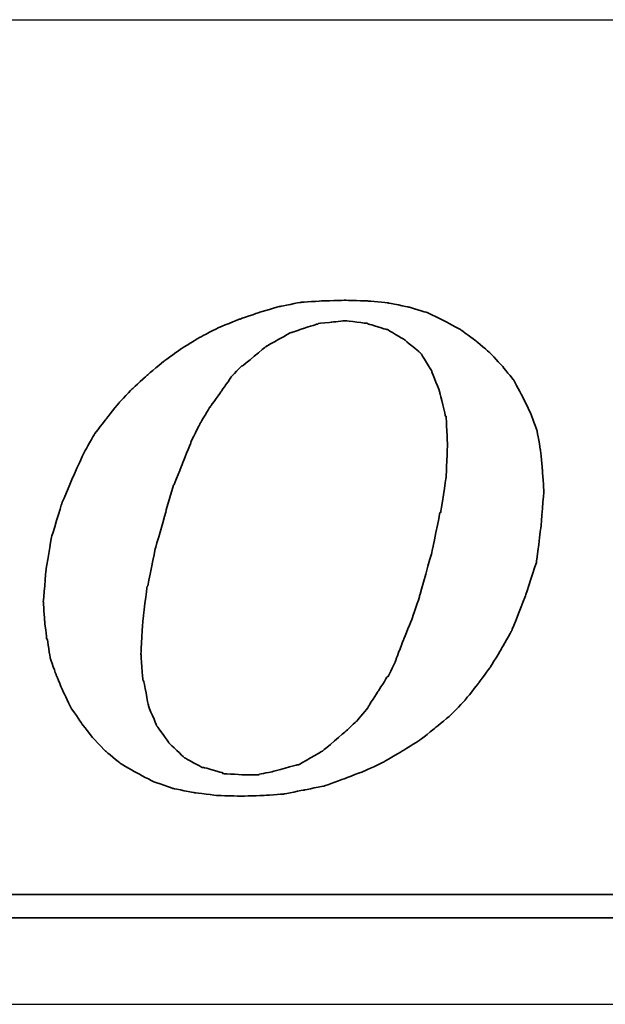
# Model space of a CAD drawing. Header units: millimetres. Extents: x 748 to 1024, y 329 to 423.
# Tile 30 of 49: x 951.059 to 951.951, y 354.535 to 356.035. Entities that reach past the tile are written whole.
import ezdxf

# ---------------------------------------------------------------- set-up
doc = ezdxf.new("R2010")
doc.units = ezdxf.units.MM
doc.header["$LTSCALE"] = 0.15
for name, color, linetype in [('DIM', 4, 'CONTINUOUS'), ('layer 1', 7, 'CONTINUOUS'), ('OUT', 3, 'CONTINUOUS')]:
    doc.layers.add(name, color=color, linetype=linetype)

# ---------------------------------------------------------------- blocks, each defined once
blk = doc.blocks.new('TBI MOTION logo(完整正式版)')
at = {"layer": 'layer 1', "color": 22, "lineweight": 35}
for points, knots in [([(-11.34375, -6.98375), (-11.34375, -6.98375), (-10.91375, -7.43875), (-10.91375, -7.43875), (-10.91375, -7.43875), (-10.91375, -7.43875), (-10.38625, -7.87125), (-10.38625, -7.87125), (-10.38625, -7.87125), (-10.38625, -7.87125), (-9.81125, -8.20375), (-9.81125, -8.20375), (-9.81125, -8.20375), (-9.81125, -8.20375), (-9.21125, -8.51875), (-9.21125, -8.51875), (-9.21125, -8.51875), (-9.21125, -8.51875), (-8.51625, -8.75875), (-8.51625, -8.75875), (-8.51625, -8.75875), (-8.51625, -8.75875), (-7.77125, -8.90375), (-7.77125, -8.90375), (-7.77125, -8.90375), (-7.77125, -8.90375), (-6.97875, -8.99875), (-6.97875, -8.99875), (-6.97875, -8.99875), (-6.97875, -8.99875), (-6.14125, -9.02375), (-6.14125, -9.02375), (-6.14125, -9.02375), (-6.14125, -9.02375), (-5.37125, -8.99875), (-5.37125, -8.99875), (-5.37125, -8.99875), (-5.37125, -8.99875), (-4.65375, -8.94875), (-4.65375, -8.94875), (-4.65375, -8.94875), (-4.65375, -8.94875), (-3.93375, -8.80625), (-3.93375, -8.80625), (-3.93375, -8.80625), (-3.93375, -8.80625), (-3.21375, -8.66375), (-3.21375, -8.66375), (-3.21375, -8.66375), (-3.21375, -8.66375), (-2.49375, -8.39875), (-2.49375, -8.39875), (-2.49375, -8.39875), (-2.49375, -8.39875), (-1.79875, -8.13375), (-1.79875, -8.13375), (-1.79875, -8.13375), (-1.79875, -8.13375), (-1.17375, -7.84375), (-1.17375, -7.84375), (-1.17375, -7.84375), (-1.17375, -7.84375), (-0.52375, -7.46375), (-0.52375, -7.46375), (-0.52375, -7.46375), (-0.52375, -7.46375), (0.10124, -7.07875), (0.10124, -7.07875), (0.10124, -7.07875), (0.10124, -7.07875), (0.67625, -6.62375), (0.67625, -6.62375), (0.67625, -6.62375), (0.67625, -6.62375), (1.24874, -6.14375), (1.24874, -6.14375), (1.24874, -6.14375), (1.24874, -6.14375), (1.72874, -5.64125), (1.72874, -5.64125), (1.72874, -5.64125), (1.72874, -5.64125), (2.18624, -5.06375), (2.18624, -5.06375), (2.18624, -5.06375), (2.18624, -5.06375), (2.61625, -4.48874), (2.61625, -4.48874), (2.61625, -4.48874), (2.61625, -4.48874), (3.00125, -3.83874), (3.00125, -3.83874), (3.00125, -3.83874), (3.00125, -3.83874), (3.36124, -3.21374), (3.36124, -3.21374), (3.36124, -3.21374), (3.36124, -3.21374), (3.84374, -1.99125), (3.84374, -1.99125), (3.84374, -1.99125), (3.84374, -1.99125), (4.22625, -0.81875), (4.22625, -0.81875), (4.22625, -0.81875), (4.22625, -0.81875), (4.39125, 0.45624), (4.39125, 0.45624), (4.39125, 0.45624), (4.39125, 0.45624), (4.48874, 1.70124), (4.48874, 1.70124), (4.48874, 1.70124), (4.48874, 1.70124), (4.43874, 2.44625), (4.43874, 2.44625), (4.43874, 2.44625), (4.43874, 2.44625), (4.36874, 3.14125), (4.36874, 3.14125), (4.36874, 3.14125), (4.36874, 3.14125), (4.25125, 3.81125), (4.25125, 3.81125), (4.25125, 3.81125), (4.25125, 3.81125), (4.03124, 4.41125), (4.03124, 4.41125), (4.03124, 4.41125), (4.03124, 4.41125), (3.74374, 5.01125), (3.74374, 5.01125), (3.74374, 5.01125), (3.74374, 5.01125), (3.43124, 5.58875), (3.43124, 5.58875), (3.43124, 5.58875), (3.43124, 5.58875), (3.02625, 6.09125), (3.02625, 6.09125), (3.02625, 6.09125), (3.02625, 6.09125), (2.59374, 6.54875), (2.59374, 6.54875), (2.59374, 6.54875), (2.59374, 6.54875), (2.09124, 6.98125), (2.09124, 6.98125), (2.09124, 6.98125), (2.09124, 6.98125), (1.56124, 7.36625), (1.56124, 7.36625), (1.56124, 7.36625), (1.56124, 7.36625), (0.98624, 7.67625), (0.98624, 7.67625), (0.98624, 7.67625), (0.98624, 7.67625), (0.38624, 7.96375), (0.38624, 7.96375), (0.38624, 7.96375), (0.38624, 7.96375), (-0.25875, 8.15625), (-0.25875, 8.15625), (-0.25875, 8.15625), (-0.25875, 8.15625), (-0.98125, 8.30125), (-0.98125, 8.30125), (-0.98125, 8.30125), (-0.98125, 8.30125), (-1.70124, 8.37125), (-1.70124, 8.37125), (-1.70124, 8.37125), (-1.70124, 8.37125), (-2.49375, 8.39624), (-2.49375, 8.39624), (-2.49375, 8.39624), (-2.49375, 8.39624), (-3.28625, 8.37125), (-3.28625, 8.37125), (-3.28625, 8.37125), (-3.28625, 8.37125), (-4.05125, 8.32125), (-4.05125, 8.32125), (-4.05125, 8.32125), (-4.05125, 8.32125), (-4.77375, 8.18125), (-4.77375, 8.18125), (-4.77375, 8.18125), (-4.77375, 8.18125), (-5.51625, 7.96375), (-5.51625, 7.96375), (-5.51625, 7.96375), (-5.51625, 7.96375), (-6.21125, 7.72625), (-6.21125, 7.72625), (-6.21125, 7.72625), (-6.21125, 7.72625), (-6.92875, 7.43625), (-6.92875, 7.43625), (-6.92875, 7.43625), (-6.92875, 7.43625), (-7.57875, 7.10125), (-7.57875, 7.10125), (-7.57875, 7.10125), (-7.57875, 7.10125), (-8.24875, 6.69125), (-8.24875, 6.69125), (-8.24875, 6.69125), (-8.24875, 6.69125), (-8.84875, 6.26125), (-8.84875, 6.26125), (-8.84875, 6.26125), (-8.84875, 6.26125), (-9.42625, 5.78125), (-9.42625, 5.78125), (-9.42625, 5.78125), (-9.42625, 5.78125), (-9.95375, 5.30125), (-9.95375, 5.30125), (-9.95375, 5.30125), (-9.95375, 5.30125), (-10.43375, 4.79624), (-10.43375, 4.79624), (-10.43375, 4.79624), (-10.43375, 4.79624), (-10.88875, 4.22125), (-10.88875, 4.22125), (-10.88875, 4.22125), (-10.88875, 4.22125), (-11.29875, 3.69375), (-11.29875, 3.69375), (-11.29875, 3.69375), (-11.29875, 3.69375), (-11.63375, 3.09125), (-11.63375, 3.09125), (-11.63375, 3.09125), (-11.63375, 3.09125), (-11.91875, 2.49625), (-11.91875, 2.49625), (-11.91875, 2.49625), (-11.91875, 2.49625), (-12.44875, 1.24625), (-12.44875, 1.24625), (-12.44875, 1.24625), (-12.44875, 1.24625), (-12.80875, 0.06874), (-12.80875, 0.06874), (-12.80875, 0.06874), (-12.80875, 0.06874), (-12.99875, -1.07875), (-12.99875, -1.07875), (-12.99875, -1.07875), (-12.99875, -1.07875), (-13.09375, -2.18375), (-13.09375, -2.18375), (-13.09375, -2.18375), (-13.09375, -2.18375), (-13.04875, -2.85375), (-13.04875, -2.85375), (-13.04875, -2.85375), (-13.04875, -2.85375), (-12.97375, -3.50375), (-12.97375, -3.50375), (-12.97375, -3.50375), (-12.97375, -3.50375), (-12.95375, -3.50375), (-12.95375, -3.50375), (-12.95375, -3.50375), (-12.95375, -3.50375), (-12.85375, -4.17375), (-12.85375, -4.17375), (-12.85375, -4.17375), (-12.85375, -4.17375), (-12.63875, -4.77624), (-12.63875, -4.77624), (-12.63875, -4.77624), (-12.63875, -4.77624), (-12.39875, -5.35125), (-12.39875, -5.35125), (-12.39875, -5.35125), (-12.39875, -5.35125), (-12.11375, -5.92875), (-12.11375, -5.92875), (-12.11375, -5.92875), (-12.11375, -5.92875), (-11.75375, -6.45375), (-11.75375, -6.45375), (-11.75375, -6.45375), (-11.75375, -6.45375), (-11.34375, -6.98375), (-11.34375, -6.98375)], [0, 0, 0, 0, 0.01369863, 0.01369863, 0.01369863, 0.01369864, 0.02739726, 0.02739726, 0.02739726, 0.02739727, 0.04109589, 0.04109589, 0.04109589, 0.0410959, 0.05479452, 0.05479452, 0.05479452, 0.05479453, 0.06849315, 0.06849315, 0.06849315, 0.06849316, 0.08219178, 0.08219178, 0.08219178, 0.08219179, 0.09589041, 0.09589041, 0.09589041, 0.09589042, 0.10958904, 0.10958904, 0.10958904, 0.10958905, 0.12328767, 0.12328767, 0.12328767, 0.12328768, 0.1369863, 0.1369863, 0.1369863, 0.13698631, 0.15068493, 0.15068493, 0.15068493, 0.15068494, 0.16438356, 0.16438356, 0.16438356, 0.16438357, 0.17808219, 0.17808219, 0.17808219, 0.1780822, 0.19178082, 0.19178082, 0.19178082, 0.19178083, 0.20547945, 0.20547945, 0.20547945, 0.20547946, 0.21917808, 0.21917808, 0.21917808, 0.21917809, 0.23287671, 0.23287671, 0.23287671, 0.23287672, 0.24657534, 0.24657534, 0.24657534, 0.24657535, 0.26027397, 0.26027397, 0.26027397, 0.26027398, 0.2739726, 0.2739726, 0.2739726, 0.27397261, 0.28767123, 0.28767123, 0.28767123, 0.28767124, 0.30136986, 0.30136986, 0.30136986, 0.30136987, 0.31506849, 0.31506849, 0.31506849, 0.3150685, 0.32876712, 0.32876712, 0.32876712, 0.32876713, 0.34246575, 0.34246575, 0.34246575, 0.34246576, 0.35616438, 0.35616438, 0.35616438, 0.35616439, 0.36986301, 0.36986301, 0.36986301, 0.36986302, 0.38356164, 0.38356164, 0.38356164, 0.38356165, 0.39726027, 0.39726027, 0.39726027, 0.39726028, 0.4109589, 0.4109589, 0.4109589, 0.41095891, 0.42465753, 0.42465753, 0.42465753, 0.42465754, 0.43835616, 0.43835616, 0.43835616, 0.43835617, 0.45205479, 0.45205479, 0.45205479, 0.4520548, 0.46575342, 0.46575342, 0.46575342, 0.46575343, 0.47945205, 0.47945205, 0.47945205, 0.47945206, 0.49315068, 0.49315068, 0.49315068, 0.49315069, 0.50684932, 0.50684932, 0.50684932, 0.50684933, 0.52054795, 0.52054795, 0.52054795, 0.52054796, 0.53424658, 0.53424658, 0.53424658, 0.53424659, 0.54794521, 0.54794521, 0.54794521, 0.54794522, 0.56164384, 0.56164384, 0.56164384, 0.56164385, 0.57534247, 0.57534247, 0.57534247, 0.57534248, 0.5890411, 0.5890411, 0.5890411, 0.58904111, 0.60273973, 0.60273973, 0.60273973, 0.60273974, 0.61643836, 0.61643836, 0.61643836, 0.61643837, 0.63013699, 0.63013699, 0.63013699, 0.630137, 0.64383562, 0.64383562, 0.64383562, 0.64383563, 0.65753425, 0.65753425, 0.65753425, 0.65753426, 0.67123288, 0.67123288, 0.67123288, 0.67123289, 0.68493151, 0.68493151, 0.68493151, 0.68493152, 0.69863014, 0.69863014, 0.69863014, 0.69863015, 0.71232877, 0.71232877, 0.71232877, 0.71232878, 0.7260274, 0.7260274, 0.7260274, 0.72602741, 0.73972603, 0.73972603, 0.73972603, 0.73972604, 0.75342466, 0.75342466, 0.75342466, 0.75342467, 0.76712329, 0.76712329, 0.76712329, 0.7671233, 0.78082192, 0.78082192, 0.78082192, 0.78082193, 0.79452055, 0.79452055, 0.79452055, 0.79452056, 0.80821918, 0.80821918, 0.80821918, 0.80821919, 0.82191781, 0.82191781, 0.82191781, 0.82191782, 0.83561644, 0.83561644, 0.83561644, 0.83561645, 0.84931507, 0.84931507, 0.84931507, 0.84931508, 0.8630137, 0.8630137, 0.8630137, 0.86301371, 0.87671233, 0.87671233, 0.87671233, 0.87671234, 0.89041096, 0.89041096, 0.89041096, 0.89041097, 0.90410959, 0.90410959, 0.90410959, 0.9041096, 0.91780822, 0.91780822, 0.91780822, 0.91780823, 0.93150685, 0.93150685, 0.93150685, 0.93150686, 0.94520548, 0.94520548, 0.94520548, 0.94520549, 0.95890411, 0.95890411, 0.95890411, 0.95890412, 0.97260274, 0.97260274, 0.97260274, 0.97260275, 0.98630137, 0.98630137, 0.98630137, 0.98630138, 1, 1, 1, 1]), ([(-8.77875, 1.03124), (-8.77875, 1.03124), (-8.51625, 1.89625), (-8.51625, 1.89625), (-8.51625, 1.89625), (-8.51625, 1.89625), (-8.20375, 2.66375), (-8.20375, 2.66375), (-8.20375, 2.66375), (-8.20375, 2.66375), (-7.91625, 3.38125), (-7.91625, 3.38125), (-7.91625, 3.38125), (-7.91625, 3.38125), (-7.91625, 3.40624), (-7.91625, 3.40624), (-7.91625, 3.40624), (-7.91625, 3.40624), (-7.57875, 4.07624), (-7.57875, 4.07624), (-7.57875, 4.07624), (-7.57875, 4.07624), (-7.24375, 4.65125), (-7.24375, 4.65125), (-7.24375, 4.65125), (-7.24375, 4.65125), (-7.21875, 4.65125), (-7.21875, 4.65125), (-7.21875, 4.65125), (-7.21875, 4.65125), (-7.21875, 4.67624), (-7.21875, 4.67624), (-7.21875, 4.67624), (-7.21875, 4.67624), (-6.83625, 5.20375), (-6.83625, 5.20375), (-6.83625, 5.20375), (-6.83625, 5.20375), (-6.49875, 5.68625), (-6.49875, 5.68625), (-6.49875, 5.68625), (-6.49875, 5.68625), (-6.49875, 5.70625), (-6.49875, 5.70625), (-6.49875, 5.70625), (-6.49875, 5.70625), (-6.11625, 6.09125), (-6.11625, 6.09125), (-6.11625, 6.09125), (-6.11625, 6.09125), (-6.09125, 6.09125), (-6.09125, 6.09125), (-6.09125, 6.09125), (-6.09125, 6.09125), (-5.27375, 6.76625), (-5.27375, 6.76625), (-5.27375, 6.76625), (-5.27375, 6.76625), (-5.24875, 6.76625), (-5.24875, 6.76625), (-5.24875, 6.76625), (-5.24875, 6.76625), (-5.24875, 6.78625), (-5.24875, 6.78625), (-5.24875, 6.78625), (-5.24875, 6.78625), (-4.38875, 7.26624), (-4.38875, 7.26624), (-4.38875, 7.26624), (-4.38875, 7.26624), (-4.36125, 7.26624), (-4.36125, 7.26624), (-4.36125, 7.26624), (-4.36125, 7.26624), (-3.93375, 7.41125), (-3.93375, 7.41125), (-3.93375, 7.41125), (-3.93375, 7.41125), (-3.47375, 7.55625), (-3.47375, 7.55625), (-3.47375, 7.55625), (-3.47375, 7.55625), (-3.45375, 7.55625), (-3.45375, 7.55625), (-3.45375, 7.55625), (-3.45375, 7.55625), (-3.42875, 7.58124), (-3.42875, 7.58124), (-3.42875, 7.58124), (-3.42875, 7.58124), (-2.97375, 7.62625), (-2.97375, 7.62625), (-2.97375, 7.62625), (-2.97375, 7.62625), (-2.49375, 7.67625), (-2.49375, 7.67625), (-2.49375, 7.67625), (-2.49375, 7.67625), (-2.46875, 7.67625), (-2.46875, 7.67625), (-2.46875, 7.67625), (-2.46875, 7.67625), (-1.70124, 7.58124), (-1.70124, 7.58124), (-1.70124, 7.58124), (-1.70124, 7.58124), (-1.67875, 7.55625), (-1.67875, 7.55625), (-1.67875, 7.55625), (-1.67875, 7.55625), (-1.65375, 7.55625), (-1.65375, 7.55625), (-1.65375, 7.55625), (-1.65375, 7.55625), (-1.03125, 7.36625), (-1.03125, 7.36625), (-1.03125, 7.36625), (-1.03125, 7.36625), (-1.00625, 7.36625), (-1.00625, 7.36625), (-1.00625, 7.36625), (-1.00625, 7.36625), (-0.43124, 7.02624), (-0.43124, 7.02624), (-0.43124, 7.02624), (-0.43124, 7.02624), (-0.40625, 7.00624), (-0.40625, 7.00624), (-0.40625, 7.00624), (-0.40625, 7.00624), (0.12124, 6.57124), (0.12124, 6.57124), (0.12124, 6.57124), (0.12124, 6.57124), (0.14624, 6.54875), (0.14624, 6.54875), (0.14624, 6.54875), (0.14624, 6.54875), (0.17124, 6.52375), (0.17124, 6.52375), (0.17124, 6.52375), (0.17124, 6.52375), (0.55625, 5.89875), (0.55625, 5.89875), (0.55625, 5.89875), (0.55625, 5.89875), (0.55625, 5.87625), (0.55625, 5.87625), (0.55625, 5.87625), (0.55625, 5.87625), (0.84124, 5.15625), (0.84124, 5.15625), (0.84124, 5.15625), (0.84124, 5.15625), (0.84124, 5.13125), (0.84124, 5.13125), (0.84124, 5.13125), (0.84124, 5.13125), (1.03624, 4.31875), (1.03624, 4.31875), (1.03624, 4.31875), (1.03624, 4.31875), (1.05624, 4.31875), (1.05624, 4.31875), (1.05624, 4.31875), (1.05624, 4.31875), (1.05624, 4.29125), (1.05624, 4.29125), (1.05624, 4.29125), (1.05624, 4.29125), (1.10625, 3.33125), (1.10625, 3.33125), (1.10625, 3.33125), (1.10625, 3.33125), (1.10625, 3.30875), (1.10625, 3.30875), (1.10625, 3.30875), (1.10625, 3.30875), (1.05624, 2.20624), (1.05624, 2.20624), (1.05624, 2.20624), (1.05624, 2.20624), (1.05624, 2.18124), (1.05624, 2.18124), (1.05624, 2.18124), (1.05624, 2.18124), (0.86624, 0.93624), (0.86624, 0.93624), (0.86624, 0.93624), (0.86624, 0.93624), (0.84124, 0.93624), (0.84124, 0.93624), (0.84124, 0.93624), (0.84124, 0.93624), (0.55625, -0.45874), (0.55625, -0.45874), (0.55625, -0.45874), (0.55625, -0.45874), (0.12124, -1.99125), (0.12124, -1.99125), (0.12124, -1.99125), (0.12124, -1.99125), (0.12124, -2.01874), (0.12124, -2.01874), (0.12124, -2.01874), (0.12124, -2.01874), (-0.13874, -2.78375), (-0.13874, -2.78375), (-0.13874, -2.78375), (-0.13874, -2.78375), (-0.43124, -3.50375), (-0.43124, -3.50375), (-0.43124, -3.50375), (-0.43124, -3.50375), (-0.69375, -4.19875), (-0.69375, -4.19875), (-0.69375, -4.19875), (-0.69375, -4.19875), (-0.69375, -4.22375), (-0.69375, -4.22375), (-0.69375, -4.22375), (-0.69375, -4.22375), (-0.98125, -4.82374), (-0.98125, -4.82374), (-0.98125, -4.82374), (-0.98125, -4.82374), (-1.00625, -4.82374), (-1.00625, -4.82374), (-1.00625, -4.82374), (-1.00625, -4.82374), (-1.33875, -5.35125), (-1.33875, -5.35125), (-1.33875, -5.35125), (-1.33875, -5.35125), (-1.67875, -5.87875), (-1.67875, -5.87875), (-1.67875, -5.87875), (-1.67875, -5.87875), (-1.67875, -5.90375), (-1.67875, -5.90375), (-1.67875, -5.90375), (-1.67875, -5.90375), (-2.05875, -6.35875), (-2.05875, -6.35875), (-2.05875, -6.35875), (-2.05875, -6.35875), (-2.08375, -6.38375), (-2.08375, -6.38375), (-2.08375, -6.38375), (-2.08375, -6.38375), (-2.46875, -6.74375), (-2.46875, -6.74375), (-2.46875, -6.74375), (-2.46875, -6.74375), (-3.25875, -7.41625), (-3.25875, -7.41625), (-3.25875, -7.41625), (-3.25875, -7.41625), (-3.28625, -7.43875), (-3.28625, -7.43875), (-3.28625, -7.43875), (-3.28625, -7.43875), (-4.12375, -7.91875), (-4.12375, -7.91875), (-4.12375, -7.91875), (-4.12375, -7.91875), (-4.14875, -7.91875), (-4.14875, -7.91875), (-4.14875, -7.91875), (-4.14875, -7.91875), (-4.17125, -7.91875), (-4.17125, -7.91875), (-4.17125, -7.91875), (-4.17125, -7.91875), (-5.03375, -8.15875), (-5.03375, -8.15875), (-5.03375, -8.15875), (-5.03375, -8.15875), (-5.51625, -8.25625), (-5.51625, -8.25625), (-5.51625, -8.25625), (-5.51625, -8.25625), (-5.54125, -8.27875), (-5.54125, -8.27875), (-5.54125, -8.27875), (-5.54125, -8.27875), (-5.56375, -8.27875), (-5.56375, -8.27875), (-5.56375, -8.27875), (-5.56375, -8.27875), (-5.99625, -8.27875), (-5.99625, -8.27875), (-5.99625, -8.27875), (-5.99625, -8.27875), (-6.76375, -8.23125), (-6.76375, -8.23125), (-6.76375, -8.23125), (-6.76375, -8.23125), (-6.78875, -8.23125), (-6.78875, -8.23125), (-6.78875, -8.23125), (-6.78875, -8.23125), (-6.78875, -8.20375), (-6.78875, -8.20375), (-6.78875, -8.20375), (-6.78875, -8.20375), (-7.45875, -8.01375), (-7.45875, -8.01375), (-7.45875, -8.01375), (-7.45875, -8.01375), (-7.48375, -8.01375), (-7.48375, -8.01375), (-7.48375, -8.01375), (-7.48375, -8.01375), (-7.50875, -8.01375), (-7.50875, -8.01375), (-7.50875, -8.01375), (-7.50875, -8.01375), (-8.13125, -7.67875), (-8.13125, -7.67875), (-8.13125, -7.67875), (-8.13125, -7.67875), (-8.15625, -7.65375), (-8.15625, -7.65375), (-8.15625, -7.65375), (-8.15625, -7.65375), (-8.65875, -7.17375), (-8.65875, -7.17375), (-8.65875, -7.17375), (-8.65875, -7.17375), (-8.68375, -7.14875), (-8.68375, -7.14875), (-8.68375, -7.14875), (-8.68375, -7.14875), (-9.08875, -6.57375), (-9.08875, -6.57375), (-9.08875, -6.57375), (-9.08875, -6.57375), (-9.11375, -6.54875), (-9.11375, -6.54875), (-9.11375, -6.54875), (-9.11375, -6.54875), (-9.11375, -6.52875), (-9.11375, -6.52875), (-9.11375, -6.52875), (-9.11375, -6.52875), (-9.40375, -5.85375), (-9.40375, -5.85375), (-9.40375, -5.85375), (-9.40375, -5.85375), (-9.40375, -5.82875), (-9.40375, -5.82875), (-9.40375, -5.82875), (-9.40375, -5.82875), (-9.56875, -4.96875), (-9.56875, -4.96875), (-9.56875, -4.96875), (-9.56875, -4.96875), (-9.59375, -4.94375), (-9.59375, -4.94375), (-9.59375, -4.94375), (-9.59375, -4.94375), (-9.66375, -4.03375), (-9.66375, -4.03375), (-9.66375, -4.03375), (-9.66375, -4.03375), (-9.66375, -4.00875), (-9.66375, -4.00875), (-9.66375, -4.00875), (-9.66375, -4.00875), (-9.59375, -2.85375), (-9.59375, -2.85375), (-9.59375, -2.85375), (-9.59375, -2.85375), (-9.45125, -1.65875), (-9.45125, -1.65875), (-9.45125, -1.65875), (-9.45125, -1.65875), (-9.42625, -1.63375), (-9.42625, -1.63375), (-9.42625, -1.63375), (-9.42625, -1.63375), (-9.16125, -0.33875), (-9.16125, -0.33875), (-9.16125, -0.33875), (-9.16125, -0.33875), (-8.77875, 1.00624), (-8.77875, 1.00624), (-8.77875, 1.00624), (-8.77875, 1.00624), (-8.77875, 1.03124), (-8.77875, 1.03124)], [0, 0, 0, 0, 0.01020408, 0.01020408, 0.01020408, 0.01020409, 0.02040816, 0.02040816, 0.02040816, 0.02040817, 0.03061224, 0.03061224, 0.03061224, 0.03061225, 0.04081633, 0.04081633, 0.04081633, 0.04081634, 0.05102041, 0.05102041, 0.05102041, 0.05102042, 0.06122449, 0.06122449, 0.06122449, 0.0612245, 0.07142857, 0.07142857, 0.07142857, 0.07142858, 0.08163265, 0.08163265, 0.08163265, 0.08163266, 0.09183673, 0.09183673, 0.09183673, 0.09183674, 0.10204082, 0.10204082, 0.10204082, 0.10204083, 0.1122449, 0.1122449, 0.1122449, 0.11224491, 0.12244898, 0.12244898, 0.12244898, 0.12244899, 0.13265306, 0.13265306, 0.13265306, 0.13265307, 0.14285714, 0.14285714, 0.14285714, 0.14285715, 0.15306122, 0.15306122, 0.15306122, 0.15306123, 0.16326531, 0.16326531, 0.16326531, 0.16326532, 0.17346939, 0.17346939, 0.17346939, 0.1734694, 0.18367347, 0.18367347, 0.18367347, 0.18367348, 0.19387755, 0.19387755, 0.19387755, 0.19387756, 0.20408163, 0.20408163, 0.20408163, 0.20408164, 0.21428571, 0.21428571, 0.21428571, 0.21428572, 0.2244898, 0.2244898, 0.2244898, 0.22448981, 0.23469388, 0.23469388, 0.23469388, 0.23469389, 0.24489796, 0.24489796, 0.24489796, 0.24489797, 0.25510204, 0.25510204, 0.25510204, 0.25510205, 0.26530612, 0.26530612, 0.26530612, 0.26530613, 0.2755102, 0.2755102, 0.2755102, 0.27551021, 0.28571429, 0.28571429, 0.28571429, 0.2857143, 0.29591837, 0.29591837, 0.29591837, 0.29591838, 0.30612245, 0.30612245, 0.30612245, 0.30612246, 0.31632653, 0.31632653, 0.31632653, 0.31632654, 0.32653061, 0.32653061, 0.32653061, 0.32653062, 0.33673469, 0.33673469, 0.33673469, 0.3367347, 0.34693878, 0.34693878, 0.34693878, 0.34693879, 0.35714286, 0.35714286, 0.35714286, 0.35714287, 0.36734694, 0.36734694, 0.36734694, 0.36734695, 0.37755102, 0.37755102, 0.37755102, 0.37755103, 0.3877551, 0.3877551, 0.3877551, 0.38775511, 0.39795918, 0.39795918, 0.39795918, 0.39795919, 0.40816327, 0.40816327, 0.40816327, 0.40816328, 0.41836735, 0.41836735, 0.41836735, 0.41836736, 0.42857143, 0.42857143, 0.42857143, 0.42857144, 0.43877551, 0.43877551, 0.43877551, 0.43877552, 0.44897959, 0.44897959, 0.44897959, 0.4489796, 0.45918367, 0.45918367, 0.45918367, 0.45918368, 0.46938776, 0.46938776, 0.46938776, 0.46938777, 0.47959184, 0.47959184, 0.47959184, 0.47959185, 0.48979592, 0.48979592, 0.48979592, 0.48979593, 0.5, 0.5, 0.5, 0.50000001, 0.51020408, 0.51020408, 0.51020408, 0.51020409, 0.52040816, 0.52040816, 0.52040816, 0.52040817, 0.53061224, 0.53061224, 0.53061224, 0.53061225, 0.54081633, 0.54081633, 0.54081633, 0.54081634, 0.55102041, 0.55102041, 0.55102041, 0.55102042, 0.56122449, 0.56122449, 0.56122449, 0.5612245, 0.57142857, 0.57142857, 0.57142857, 0.57142858, 0.58163265, 0.58163265, 0.58163265, 0.58163266, 0.59183673, 0.59183673, 0.59183673, 0.59183674, 0.60204082, 0.60204082, 0.60204082, 0.60204083, 0.6122449, 0.6122449, 0.6122449, 0.61224491, 0.62244898, 0.62244898, 0.62244898, 0.62244899, 0.63265306, 0.63265306, 0.63265306, 0.63265307, 0.64285714, 0.64285714, 0.64285714, 0.64285715, 0.65306122, 0.65306122, 0.65306122, 0.65306123, 0.66326531, 0.66326531, 0.66326531, 0.66326532, 0.67346939, 0.67346939, 0.67346939, 0.6734694, 0.68367347, 0.68367347, 0.68367347, 0.68367348, 0.69387755, 0.69387755, 0.69387755, 0.69387756, 0.70408163, 0.70408163, 0.70408163, 0.70408164, 0.71428571, 0.71428571, 0.71428571, 0.71428572, 0.7244898, 0.7244898, 0.7244898, 0.72448981, 0.73469388, 0.73469388, 0.73469388, 0.73469389, 0.74489796, 0.74489796, 0.74489796, 0.74489797, 0.75510204, 0.75510204, 0.75510204, 0.75510205, 0.76530612, 0.76530612, 0.76530612, 0.76530613, 0.7755102, 0.7755102, 0.7755102, 0.77551021, 0.78571429, 0.78571429, 0.78571429, 0.7857143, 0.79591837, 0.79591837, 0.79591837, 0.79591838, 0.80612245, 0.80612245, 0.80612245, 0.80612246, 0.81632653, 0.81632653, 0.81632653, 0.81632654, 0.82653061, 0.82653061, 0.82653061, 0.82653062, 0.83673469, 0.83673469, 0.83673469, 0.8367347, 0.84693878, 0.84693878, 0.84693878, 0.84693879, 0.85714286, 0.85714286, 0.85714286, 0.85714287, 0.86734694, 0.86734694, 0.86734694, 0.86734695, 0.87755102, 0.87755102, 0.87755102, 0.87755103, 0.8877551, 0.8877551, 0.8877551, 0.88775511, 0.89795918, 0.89795918, 0.89795918, 0.89795919, 0.90816327, 0.90816327, 0.90816327, 0.90816328, 0.91836735, 0.91836735, 0.91836735, 0.91836736, 0.92857143, 0.92857143, 0.92857143, 0.92857144, 0.93877551, 0.93877551, 0.93877551, 0.93877552, 0.94897959, 0.94897959, 0.94897959, 0.9489796, 0.95918367, 0.95918367, 0.95918367, 0.95918368, 0.96938776, 0.96938776, 0.96938776, 0.96938777, 0.97959184, 0.97959184, 0.97959184, 0.97959185, 0.98979592, 0.98979592, 0.98979592, 0.98979593, 1, 1, 1, 1]), ([(75.90875, -9.47875), (75.90875, -9.47875), (75.90875, -12.28625), (75.90875, -12.28625), (75.90875, -12.28625), (75.90875, -12.28625), (75.90875, -12.47875), (75.90875, -12.47875), (75.90875, -12.47875), (75.90875, -12.47875), (75.71625, -12.47875), (75.71625, -12.47875), (75.71625, -12.47875), (75.71625, -12.47875), (-88.32875, -12.47875), (-88.32875, -12.47875), (-88.32875, -12.47875), (-88.32875, -12.47875), (-88.32875, -13.29375), (-88.32875, -13.29375), (-88.32875, -13.29375), (-88.32875, -13.29375), (82.89125, -13.29375), (82.89125, -13.29375), (82.89125, -13.29375), (82.89125, -13.29375), (75.90875, -9.47875), (75.90875, -9.47875)], [0, 0, 0, 0, 0.14285714, 0.14285714, 0.14285714, 0.14285715, 0.28571429, 0.28571429, 0.28571429, 0.2857143, 0.42857143, 0.42857143, 0.42857143, 0.42857144, 0.57142857, 0.57142857, 0.57142857, 0.57142858, 0.71428571, 0.71428571, 0.71428571, 0.71428572, 0.85714286, 0.85714286, 0.85714286, 0.85714287, 1, 1, 1, 1])]:
    blk.add_open_spline(points, degree=3, knots=knots, dxfattribs=at)

msp = doc.modelspace()

# ---------------------------------------------------------------- linework, layer by layer
at = {"layer": 'OUT', "color": 7}
for p, q in [((945.0398, 356.0348), (955.5857, 356.0348)), ((945.0398, 354.5348), (955.5857, 354.5348))]:
    msp.add_line(p, q, dxfattribs=at)

# ---------------------------------------------------------------- block references
at = {"layer": 'DIM', "color": 7, "xscale": 0.0433753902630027, "yscale": 0.0433753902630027, "zscale": 0.0433753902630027}
msp.add_blockref('TBI MOTION logo(完整正式版)', (951.6627, 355.2432), dxfattribs=at)

doc.saveas('drawing.dxf')
